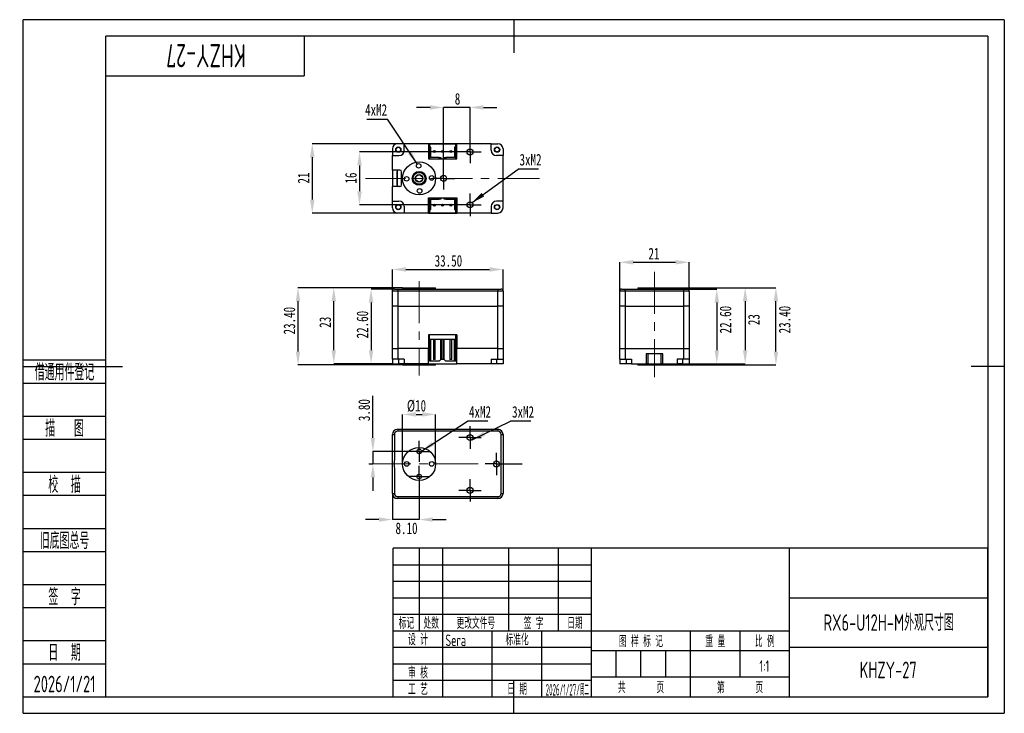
# Model space of a CAD drawing. Header units: millimetres. Extents: x 35 to 334, y 19 to 229.
import ezdxf
from ezdxf.enums import TextEntityAlignment as Align

# ---------------------------------------------------------------- set-up
doc = ezdxf.new("R2010")
doc.units = ezdxf.units.MM
doc.header["$PDSIZE"] = -1
doc.linetypes.add('CENTER2', pattern=[28.575, 19.05, -3.175, 3.175, -3.175])
doc.linetypes.add('CENTERX2', pattern=[20.32, 12.7, -2.54, 2.54, -2.54])
for name, color, linetype in [('1轮廓实线层', 7, 'Continuous'), ('2细线层', 4, 'Continuous'), ('3中心线层', 1, 'CENTER2'), ('6文字层', 3, 'Continuous'), ('图框', 7, 'Continuous'), ('图框层', 7, 'Continuous')]:
    doc.layers.add(name, color=color, linetype=linetype)
doc.layers.add('标注层', color=4, linetype='Continuous', lineweight=25)
doc.styles.add('PC_TEXTSTYLE', font='ISOCP.SHX', dxfattribs={"width": 0.707, "bigfont": 'GBCBIG.SHX'})
doc.styles.add('SLDTEXTSTYLE5', font='TXT', dxfattribs={"width": 0.7})
doc.dimstyles.new('SLDDIMSTYLE0', dxfattribs={"dimtxt": 3.5, "dimasz": 4.08, "dimexe": 0, "dimexo": 0.0625, "dimgap": 0.875, "dimtad": 2, "dimrnd": 1e-09, "dimzin": 4, "dimdsep": 46, "dimtxsty": 'SLDTEXTSTYLE5', "dimsah": 1, "dimcen": 0.09, "dimadec": 0, "dimazin": 1, "dimtfac": 1, "dimtofl": 0, "dimtmove": 0, "dimatfit": 3, "dimfxl": 1, "dimfrac": 2, "dimtolj": 1, "dimtzin": 12, "dimarcsym": 0})
doc.dimstyles.new('SLDDIMSTYLE1', dxfattribs={"dimtxt": 3.5, "dimasz": 4.08, "dimexe": 0, "dimexo": 0.0625, "dimgap": 0.875, "dimtad": 2, "dimrnd": 1e-09, "dimzin": 4, "dimdsep": 46, "dimtxsty": 'SLDTEXTSTYLE5', "dimsah": 1, "dimcen": 0.09, "dimadec": 0, "dimazin": 1, "dimtfac": 1, "dimtmove": 0, "dimatfit": 0, "dimfxl": 1, "dimfrac": 2, "dimtolj": 1, "dimtzin": 12, "dimarcsym": 0})
doc.dimstyles.new('SLDDIMSTYLE2', dxfattribs={"dimtxt": 3.5, "dimasz": 4.08, "dimexe": 0, "dimexo": 0.0625, "dimgap": 0.875, "dimtad": 2, "dimrnd": 1e-09, "dimzin": 12, "dimdsep": 46, "dimtxsty": 'SLDTEXTSTYLE5', "dimsah": 1, "dimcen": 0.09, "dimadec": 0, "dimazin": 3, "dimtfac": 1, "dimtofl": 0, "dimtmove": 0, "dimatfit": 3, "dimfxl": 1, "dimfrac": 2, "dimtolj": 1, "dimtzin": 12, "dimarcsym": 0})
doc.dimstyles.new('SLDDIMSTYLE3', dxfattribs={"dimtxt": 3.5, "dimasz": 4.08, "dimexe": 0, "dimexo": 0.0625, "dimgap": 0.875, "dimtad": 2, "dimrnd": 1e-09, "dimzin": 12, "dimdsep": 46, "dimtxsty": 'SLDTEXTSTYLE5', "dimsah": 1, "dimcen": 0.09, "dimadec": 0, "dimazin": 3, "dimtfac": 1, "dimtmove": 0, "dimatfit": 0, "dimfxl": 1, "dimfrac": 2, "dimtolj": 1, "dimtzin": 12, "dimarcsym": 0})
doc.dimstyles.new('SLDDIMSTYLE4', dxfattribs={"dimtxt": 0.18, "dimasz": 4.08, "dimexe": 0, "dimexo": 0.0625, "dimgap": 0, "dimtad": 0, "dimtih": 1, "dimtoh": 1, "dimdec": 0, "dimrnd": 1e-09, "dimzin": 0, "dimdsep": 46, "dimtxsty": 'Standard', "dimsah": 1, "dimcen": 0.09, "dimadec": 0, "dimazin": 0, "dimtfac": 4.08, "dimtdec": 0, "dimtofl": 0, "dimtmove": 0, "dimatfit": 3, "dimfxl": 1, "dimfrac": 2, "dimtolj": 1, "dimtzin": 0, "dimarcsym": 0})

# ---------------------------------------------------------------- blocks, each defined once
blk = doc.blocks.new('*D27')
at = {"layer": 'Defpoints', "color": 0}
for p in [(181.82, 152.98), (148.32, 146.46), (181.82, 146.46)]:
    blk.add_point(p, dxfattribs=at)
at = {"layer": '标注层', "color": 0, "lineweight": -2}
for p, q in [((148.32, 146.52), (148.32, 152.98)), ((152.4, 152.98), (177.74, 152.98)), ((181.82, 146.52), (181.82, 152.98))]:
    blk.add_line(p, q, dxfattribs=at)
at = {"layer": '标注层', "color": 0}
for points in [[(152.4, 153.66), (152.4, 152.3), (148.32, 152.98)], [(177.74, 152.3), (177.74, 153.66), (181.82, 152.98)]]:
    blk.add_solid(points, dxfattribs=at)
at = {"layer": '标注层', "color": 0, "insert": (165.28, 157.35), "char_height": 3.5, "attachment_point": 2, "style": 'SLDTEXTSTYLE5'}
blk.add_mtext('\\A1;33.50', dxfattribs=at)
blk = doc.blocks.new('*D28')
at = {"layer": 'Defpoints', "color": 0}
for p in [(148.92, 147.06), (141.86, 124.46), (148.32, 124.46)]:
    blk.add_point(p, dxfattribs=at)
at = {"layer": '标注层', "color": 0, "lineweight": -2}
for p, q in [((148.86, 147.06), (141.86, 147.06)), ((141.86, 142.98), (141.86, 128.54)), ((148.26, 124.46), (141.86, 124.46))]:
    blk.add_line(p, q, dxfattribs=at)
at = {"layer": '标注层', "color": 0}
for points in [[(142.54, 142.98), (141.18, 142.98), (141.86, 147.06)], [(141.18, 128.54), (142.54, 128.54), (141.86, 124.46)]]:
    blk.add_solid(points, dxfattribs=at)
at = {"layer": '标注层', "color": 0, "insert": (137.49, 136.28), "char_height": 3.5, "attachment_point": 2, "rotation": 90, "style": 'SLDTEXTSTYLE5'}
blk.add_mtext('\\A1;22.60', dxfattribs=at)
blk = doc.blocks.new('*D29')
at = {"layer": 'Defpoints', "color": 0}
for p in [(151.42, 147.46), (119.74, 124.06), (154.32, 124.06)]:
    blk.add_point(p, dxfattribs=at)
at = {"layer": '标注层', "color": 0, "lineweight": -2}
for p, q in [((151.36, 147.46), (119.74, 147.46)), ((119.74, 143.38), (119.74, 128.14)), ((154.26, 124.06), (119.74, 124.06))]:
    blk.add_line(p, q, dxfattribs=at)
at = {"layer": '标注层', "color": 0}
for points in [[(120.42, 143.38), (119.06, 143.38), (119.74, 147.46)], [(119.06, 128.14), (120.42, 128.14), (119.74, 124.06)]]:
    blk.add_solid(points, dxfattribs=at)
at = {"layer": '标注层', "color": 0, "insert": (115.37, 137.48), "char_height": 3.5, "attachment_point": 2, "rotation": 90, "style": 'SLDTEXTSTYLE5'}
blk.add_mtext('\\A1;23.40', dxfattribs=at)
blk = doc.blocks.new('*D30')
at = {"layer": 'Defpoints', "color": 0}
for p in [(130.58, 147.46), (151.42, 147.46), (148.32, 124.46)]:
    blk.add_point(p, dxfattribs=at)
at = {"layer": '标注层', "color": 0, "lineweight": -2}
for p, q in [((151.36, 147.46), (130.58, 147.46)), ((130.58, 128.54), (130.58, 143.38)), ((148.26, 124.46), (130.58, 124.46))]:
    blk.add_line(p, q, dxfattribs=at)
at = {"layer": '标注层', "color": 0}
for points in [[(131.26, 143.38), (129.9, 143.38), (130.58, 147.46)], [(129.9, 128.54), (131.26, 128.54), (130.58, 124.46)]]:
    blk.add_solid(points, dxfattribs=at)
at = {"layer": '标注层', "color": 0, "insert": (126.21, 137), "char_height": 3.5, "attachment_point": 2, "rotation": 90, "style": 'SLDTEXTSTYLE5'}
blk.add_mtext('\\A1;23', dxfattribs=at)
blk = doc.blocks.new('*D31')
at = {"layer": 'Defpoints', "color": 0}
for p in [(163.82, 202.03), (171.82, 191.96), (163.82, 183.96)]:
    blk.add_point(p, dxfattribs=at)
at = {"layer": '标注层', "color": 0, "lineweight": -2}
for p, q in [((159.74, 202.03), (155.66, 202.03)), ((163.82, 184.02), (163.82, 202.03)), ((171.82, 202.03), (163.82, 202.03)), ((171.82, 192.02), (171.82, 202.03)), ((175.9, 202.03), (179.98, 202.03))]:
    blk.add_line(p, q, dxfattribs=at)
at = {"layer": '标注层', "color": 0}
for points in [[(159.74, 201.35), (159.74, 202.71), (163.82, 202.03)], [(175.9, 202.71), (175.9, 201.35), (171.82, 202.03)]]:
    blk.add_solid(points, dxfattribs=at)
at = {"layer": '标注层', "color": 0, "insert": (168.04, 206.4), "char_height": 3.5, "attachment_point": 2, "style": 'SLDTEXTSTYLE5'}
blk.add_mtext('\\A1;8', dxfattribs=at)
blk = doc.blocks.new('*D32')
at = {"layer": 'Defpoints', "color": 0}
for p in [(168.42, 188.56), (138.37, 172.56), (168.42, 172.56)]:
    blk.add_point(p, dxfattribs=at)
at = {"layer": '标注层', "color": 0, "lineweight": -2}
for p, q in [((168.36, 188.56), (138.37, 188.56)), ((138.37, 184.48), (138.37, 176.64)), ((168.36, 172.56), (138.37, 172.56))]:
    blk.add_line(p, q, dxfattribs=at)
at = {"layer": '标注层', "color": 0}
for points in [[(139.05, 184.48), (137.69, 184.48), (138.37, 188.56)], [(137.69, 176.64), (139.05, 176.64), (138.37, 172.56)]]:
    blk.add_solid(points, dxfattribs=at)
at = {"layer": '标注层', "color": 0, "insert": (134, 180.66), "char_height": 3.5, "attachment_point": 2, "rotation": 90, "style": 'SLDTEXTSTYLE5'}
blk.add_mtext('\\A1;16', dxfattribs=at)
blk = doc.blocks.new('*D33')
at = {"layer": 'Defpoints', "color": 0}
for p in [(149.92, 191.06), (124.06, 170.06), (149.92, 170.06)]:
    blk.add_point(p, dxfattribs=at)
at = {"layer": '标注层', "color": 0, "lineweight": -2}
for p, q in [((149.86, 191.06), (124.06, 191.06)), ((124.06, 186.98), (124.06, 174.14)), ((149.86, 170.06), (124.06, 170.06))]:
    blk.add_line(p, q, dxfattribs=at)
at = {"layer": '标注层', "color": 0}
for points in [[(124.74, 186.98), (123.38, 186.98), (124.06, 191.06)], [(123.38, 174.14), (124.74, 174.14), (124.06, 170.06)]]:
    blk.add_solid(points, dxfattribs=at)
at = {"layer": '标注层', "color": 0, "insert": (119.68, 180.66), "char_height": 3.5, "attachment_point": 2, "rotation": 90, "style": 'SLDTEXTSTYLE5'}
blk.add_mtext('\\A1;21', dxfattribs=at)
blk = doc.blocks.new('SW_NOTE_0')
at = {"layer": '图框', "color": 0}
blk.add_line((6.15, 0), (0, 0), dxfattribs=at)
at = {"layer": '图框', "color": 0, "insert": (0.46, 4.59), "char_height": 3.5, "attachment_point": 1, "style": 'SLDTEXTSTYLE5'}
blk.add_mtext('3xM2', dxfattribs=at)
blk = doc.blocks.new('SW_NOTE_0_1')
at = {"layer": '图框', "color": 0}
blk.add_line((-6.32, 0), (0, 0), dxfattribs=at)
at = {"layer": '图框', "color": 0, "insert": (-6.8, 4.56), "char_height": 3.5, "attachment_point": 1, "style": 'SLDTEXTSTYLE5'}
blk.add_mtext('4xM2', dxfattribs=at)
blk = doc.blocks.new('SW_CENTERMARKSYMBOL_0')
at = {"layer": '图框', "color": 0}
for p, q in [((0, 2.5), (0, 3.4)), ((-2.5, 0), (-3.4, 0)), ((0, 0), (-2.5, 0)), ((0, 0), (0, 2.5)), ((0, 0), (0, -2.5)), ((0, 0), (2.5, 0)), ((2.5, 0), (3.4, 0)), ((0, -2.5), (0, -3.4))]:
    blk.add_line(p, q, dxfattribs=at)
blk = doc.blocks.new('SW_CENTERMARKSYMBOL_1')
at = {"layer": '图框', "color": 0}
for p, q in [((0, 2.5), (0, 3.4)), ((-2.5, 0), (-3.4, 0)), ((0, 0), (-2.5, 0)), ((0, 0), (0, 2.5)), ((0, 0), (0, -2.5)), ((0, 0), (2.5, 0)), ((2.5, 0), (3.4, 0)), ((0, -2.5), (0, -3.4))]:
    blk.add_line(p, q, dxfattribs=at)
blk = doc.blocks.new('SW_CENTERMARKSYMBOL_2')
at = {"layer": '图框', "color": 0}
for p, q in [((0, 2.5), (0, 3.4)), ((-2.5, 0), (-3.4, 0)), ((0, 0), (-2.5, 0)), ((0, 0), (0, 2.5)), ((0, 0), (0, -2.5)), ((0, 0), (2.5, 0)), ((2.5, 0), (3.4, 0)), ((0, -2.5), (0, -3.4))]:
    blk.add_line(p, q, dxfattribs=at)
blk = doc.blocks.new('*D34')
at = {"layer": 'Defpoints', "color": 0}
for p in [(153.22, 97.9), (141.23, 94.1), (142.41, 94.1)]:
    blk.add_point(p, dxfattribs=at)
at = {"layer": '标注层', "color": 0, "lineweight": -2}
for p, q in [((142.41, 101.98), (142.41, 114.75)), ((153.16, 97.9), (142.41, 97.9)), ((142.41, 97.9), (142.41, 94.1)), ((141.29, 94.1), (142.41, 94.1)), ((142.41, 90.02), (142.41, 85.94))]:
    blk.add_line(p, q, dxfattribs=at)
at = {"layer": '标注层', "color": 0}
for points in [[(141.73, 101.98), (143.09, 101.98), (142.41, 97.9)], [(143.09, 90.02), (141.73, 90.02), (142.41, 94.1)]]:
    blk.add_solid(points, dxfattribs=at)
at = {"layer": '标注层', "color": 0, "insert": (138.03, 110.4), "char_height": 3.5, "attachment_point": 2, "rotation": 90, "style": 'SLDTEXTSTYLE5'}
blk.add_mtext('\\A1;3.80', dxfattribs=at)
blk = doc.blocks.new('*D35')
at = {"layer": 'Defpoints', "color": 0}
for p in [(156.42, 87.1), (148.32, 85.2), (148.32, 77.26)]:
    blk.add_point(p, dxfattribs=at)
at = {"layer": '标注层', "color": 0, "lineweight": -2}
for p, q in [((156.42, 87.03), (156.42, 77.26)), ((148.32, 85.13), (148.32, 77.26)), ((144.24, 77.26), (140.16, 77.26)), ((156.42, 77.26), (148.32, 77.26)), ((160.5, 77.26), (164.58, 77.26))]:
    blk.add_line(p, q, dxfattribs=at)
at = {"layer": '标注层', "color": 0}
for points in [[(144.24, 76.58), (144.24, 77.94), (148.32, 77.26)], [(160.5, 77.94), (160.5, 76.58), (156.42, 77.26)]]:
    blk.add_solid(points, dxfattribs=at)
at = {"layer": '标注层', "color": 0, "insert": (152.6, 76.38), "char_height": 3.5, "attachment_point": 2, "style": 'SLDTEXTSTYLE5'}
blk.add_mtext('\\A1;8.10', dxfattribs=at)
blk = doc.blocks.new('*D36')
at = {"layer": 'Defpoints', "color": 0}
for p in [(161.42, 109.1), (151.42, 94.1), (161.42, 94.1)]:
    blk.add_point(p, dxfattribs=at)
at = {"layer": '标注层', "color": 0, "lineweight": -2}
for p, q in [((151.42, 94.16), (151.42, 109.1)), ((155.5, 109.1), (157.34, 109.1)), ((161.42, 94.16), (161.42, 109.1))]:
    blk.add_line(p, q, dxfattribs=at)
at = {"layer": '标注层', "color": 0}
for points in [[(155.5, 109.78), (155.5, 108.42), (151.42, 109.1)], [(157.34, 108.42), (157.34, 109.78), (161.42, 109.1)]]:
    blk.add_solid(points, dxfattribs=at)
at = {"layer": '标注层', "color": 0, "insert": (155.62, 113.48), "char_height": 3.5, "attachment_point": 2, "style": 'SLDTEXTSTYLE5'}
blk.add_mtext('\\A1;%%c10', dxfattribs=at)
blk = doc.blocks.new('SW_NOTE_0_2')
at = {"layer": '图框', "color": 0}
blk.add_line((6.15, 0), (0, 0), dxfattribs=at)
at = {"layer": '图框', "color": 0, "insert": (0.43, 4.58), "char_height": 3.5, "attachment_point": 1, "style": 'SLDTEXTSTYLE5'}
blk.add_mtext('4xM2', dxfattribs=at)
blk = doc.blocks.new('SW_NOTE_0_3')
at = {"layer": '图框', "color": 0}
blk.add_line((6.15, 0), (0, 0), dxfattribs=at)
at = {"layer": '图框', "color": 0, "insert": (0.46, 4.58), "char_height": 3.5, "attachment_point": 1, "style": 'SLDTEXTSTYLE5'}
blk.add_mtext('3xM2', dxfattribs=at)
blk = doc.blocks.new('SW_CENTERMARKSYMBOL_3')
at = {"layer": '图框', "color": 0}
for p, q in [((0, 2.5), (0, 3.2)), ((-2.5, 0), (-3.2, 0)), ((0, 0), (-2.5, 0)), ((0, 0), (0, 2.5)), ((0, 0), (0, -2.5)), ((0, 0), (2.5, 0)), ((2.5, 0), (3.2, 0)), ((0, -2.5), (0, -3.2))]:
    blk.add_line(p, q, dxfattribs=at)
blk = doc.blocks.new('SW_CENTERMARKSYMBOL_4')
at = {"layer": '图框', "color": 0}
for p, q in [((0, 2.5), (0, 3.4)), ((-2.5, 0), (-3.4, 0)), ((0, 0), (-2.5, 0)), ((0, 0), (0, 2.5)), ((0, 0), (0, -2.5)), ((0, 0), (2.5, 0)), ((2.5, 0), (3.4, 0)), ((0, -2.5), (0, -3.4))]:
    blk.add_line(p, q, dxfattribs=at)
blk = doc.blocks.new('SW_CENTERMARKSYMBOL_5')
at = {"layer": '图框', "color": 0}
for p, q in [((0, 2.5), (0, 3.4)), ((-2.5, 0), (-3.4, 0)), ((0, 0), (-2.5, 0)), ((0, 0), (0, 2.5)), ((0, 0), (0, -2.5)), ((0, 0), (2.5, 0)), ((2.5, 0), (7.83, 0)), ((0, -2.5), (0, -3.4))]:
    blk.add_line(p, q, dxfattribs=at)
blk = doc.blocks.new('SW_CENTERMARKSYMBOL_6')
at = {"layer": '图框', "color": 0}
for p, q in [((0, 2.5), (0, 3.4)), ((-2.5, 0), (-3.4, 0)), ((0, 0), (-2.5, 0)), ((0, 0), (0, 2.5)), ((0, 0), (0, -2.5)), ((0, 0), (2.5, 0)), ((2.5, 0), (3.4, 0)), ((0, -2.5), (0, -3.4))]:
    blk.add_line(p, q, dxfattribs=at)
blk = doc.blocks.new('SW_CENTERMARKSYMBOL_7')
at = {"layer": '图框', "color": 0}
for p, q in [((0, 2.5), (0, 3.2)), ((-2.5, 0), (-3.2, 0)), ((0, 0), (-2.5, 0)), ((0, 0), (0, 2.5)), ((0, 0), (0, -2.5)), ((0, 0), (2.5, 0)), ((2.5, 0), (3.2, 0)), ((0, -2.5), (0, -3.2))]:
    blk.add_line(p, q, dxfattribs=at)
blk = doc.blocks.new('*D37')
at = {"layer": 'Defpoints', "color": 0}
for p in [(238.15, 155.16), (217.15, 146.46), (238.15, 146.46)]:
    blk.add_point(p, dxfattribs=at)
at = {"layer": '标注层', "color": 0, "lineweight": -2}
for p, q in [((217.15, 146.52), (217.15, 155.16)), ((221.23, 155.16), (234.07, 155.16)), ((238.15, 146.52), (238.15, 155.16))]:
    blk.add_line(p, q, dxfattribs=at)
at = {"layer": '标注层', "color": 0}
for points in [[(221.23, 155.84), (221.23, 154.48), (217.15, 155.16)], [(234.07, 154.48), (234.07, 155.84), (238.15, 155.16)]]:
    blk.add_solid(points, dxfattribs=at)
at = {"layer": '标注层', "color": 0, "insert": (227.51, 159.53), "char_height": 3.5, "attachment_point": 2, "style": 'SLDTEXTSTYLE5'}
blk.add_mtext('\\A1;21', dxfattribs=at)
blk = doc.blocks.new('*D38')
at = {"layer": 'Defpoints', "color": 0}
for p in [(236.55, 147.06), (238.15, 124.46), (246.53, 124.46)]:
    blk.add_point(p, dxfattribs=at)
at = {"layer": '标注层', "color": 0, "lineweight": -2}
for p, q in [((236.62, 147.06), (246.53, 147.06)), ((246.53, 142.98), (246.53, 128.54)), ((238.22, 124.46), (246.53, 124.46))]:
    blk.add_line(p, q, dxfattribs=at)
at = {"layer": '标注层', "color": 0}
for points in [[(247.21, 142.98), (245.85, 142.98), (246.53, 147.06)], [(245.85, 128.54), (247.21, 128.54), (246.53, 124.46)]]:
    blk.add_solid(points, dxfattribs=at)
at = {"layer": '标注层', "color": 0, "insert": (247.4, 137.79), "char_height": 3.5, "attachment_point": 2, "rotation": 90, "style": 'SLDTEXTSTYLE5'}
blk.add_mtext('\\A1;22.60', dxfattribs=at)
blk = doc.blocks.new('*D39')
at = {"layer": 'Defpoints', "color": 0}
for p in [(232.65, 147.46), (238.15, 124.46), (255.12, 124.46)]:
    blk.add_point(p, dxfattribs=at)
at = {"layer": '标注层', "color": 0, "lineweight": -2}
for p, q in [((232.72, 147.46), (255.12, 147.46)), ((255.12, 143.38), (255.12, 128.54)), ((238.22, 124.46), (255.12, 124.46))]:
    blk.add_line(p, q, dxfattribs=at)
at = {"layer": '标注层', "color": 0}
for points in [[(255.8, 143.38), (254.44, 143.38), (255.12, 147.46)], [(254.44, 128.54), (255.8, 128.54), (255.12, 124.46)]]:
    blk.add_solid(points, dxfattribs=at)
at = {"layer": '标注层', "color": 0, "insert": (255.99, 137.79), "char_height": 3.5, "attachment_point": 2, "rotation": 90, "style": 'SLDTEXTSTYLE5'}
blk.add_mtext('\\A1;23', dxfattribs=at)
blk = doc.blocks.new('*D40')
at = {"layer": 'Defpoints', "color": 0}
for p in [(232.65, 147.46), (264.44, 147.46), (224.56, 124.06)]:
    blk.add_point(p, dxfattribs=at)
at = {"layer": '标注层', "color": 0, "lineweight": -2}
for p, q in [((232.72, 147.46), (264.44, 147.46)), ((264.44, 128.14), (264.44, 143.38)), ((224.62, 124.06), (264.44, 124.06))]:
    blk.add_line(p, q, dxfattribs=at)
at = {"layer": '标注层', "color": 0}
for points in [[(265.12, 143.38), (263.76, 143.38), (264.44, 147.46)], [(263.76, 128.14), (265.12, 128.14), (264.44, 124.06)]]:
    blk.add_solid(points, dxfattribs=at)
at = {"layer": '标注层', "color": 0, "insert": (265.31, 137.79), "char_height": 3.5, "attachment_point": 2, "rotation": 90, "style": 'SLDTEXTSTYLE5'}
blk.add_mtext('\\A1;23.40', dxfattribs=at)
blk = doc.blocks.new('ZwmFrameMain_A4^_^无分区图框^_^landscape')
at = {"layer": '1轮廓实线层'}
for p, q in [((123.5, 205), (123.5, 195)), ((0, 0), (0, 200)), ((267, 200), (0, 200)), ((267, 200), (267, 0)), ((-25, 100), (5, 100)), ((272, 100), (262, 100)), ((123.5, -5), (123.5, 5)), ((0, 0), (267, 0))]:
    blk.add_line(p, q, dxfattribs=at)
at = {"layer": '2细线层'}
for p, q in [((-25, -5), (-25, 205)), ((272, 205), (-25, 205)), ((272, 205), (272, -5)), ((-25, -5), (272, -5))]:
    blk.add_line(p, q, dxfattribs=at)
blk = doc.blocks.new('ZwmFrameMain_标题栏1')
at = {"layer": '1轮廓实线层'}
for p, q in [((-180, 0), (-180, 45)), ((0, 45), (-180, 45)), ((-172, 20), (-172, 45)), ((-165, 20), (-165, 45)), ((-145, 20), (-145, 45)), ((-130, 20), (-130, 45)), ((-120, 0), (-120, 45)), ((0, 0), (0, 45)), ((-60, 30), (0, 30)), ((-180, 20), (-60, 20)), ((-165, 0), (-165, 20)), ((-150, 0), (-150, 20)), ((-135, 0), (-135, 20)), ((-60, 15), (0, 15)), ((-180, 0), (0, 0))]:
    blk.add_line(p, q, dxfattribs=at)
at = {"layer": '1轮廓实线层', "color": 7}
for p, q in [((-60, 0), (-60, 45)), ((-180, 25), (-120, 25))]:
    blk.add_line(p, q, dxfattribs=at)
at = {"layer": '2细线层'}
for p, q in [((-180, 40), (-120, 40)), ((-180, 35), (-120, 35)), ((-180, 30), (-120, 30)), ((-90, 0), (-90, 20)), ((-75, 6), (-75, 20)), ((-180, 15), (-120, 15)), ((-120, 14), (-60, 14)), ((-112.5, 6), (-112.5, 14)), ((-105, 6), (-105, 14)), ((-97.5, 6), (-97.5, 14)), ((-180, 10), (-120, 10)), ((-120, 6), (-60, 6)), ((-180, 5), (-120, 5))]:
    blk.add_line(p, q, dxfattribs=at)
at = {"layer": '6文字层', "style": 'PC_TEXTSTYLE', "width": 0.667}
for s, p in [('标记', (-176, 22.5)), ('处数', (-168.5, 22.5)), (' 更改文件号 ', (-155, 22.5)), (' 签 字 ', (-137.5, 22.5)), (' 日期 ', (-125, 22.5)), (' 设 计 ', (-172.5, 17.51)), (' 标准化 ', (-142.5, 17.51)), (' 图 样 标 记 ', (-105, 17)), (' 重 量 ', (-82.5, 17)), (' 比 例 ', (-67.5, 17)), (' 审 核 ', (-172.5, 7.5)), (' 工 艺 ', (-172.5, 2.5)), (' 日 期 ', (-142.5, 2.5)), ('共       页', (-105, 3)), ('第       页', (-75, 3))]:
    blk.add_text(s, height=3.5, dxfattribs=at).set_placement(p, align=Align.MIDDLE)
at = {"layer": '6文字层', "style": 'PC_TEXTSTYLE', "flags": 8}
for tag, height, width, p, p2 in [('企业名称', 5, 3.445461, (-54.29, 34.82), (-5.27, 34.82)), ('产品名称或材料标记', 7, 1.034456, (-113.46, 28.64), (-66.42, 28.64)), ('图样名称', 5, 3.480264, (-54.79, 19.98), (-5.27, 19.98)), ('标准化', 3.5, 1.756036, (-133.83, 15.37), (-120.75, 15.37)), ('审核', 3.5, 2.723972, (-163.99, 5.37), (-150.63, 5.37)), ('重量', 3.5, 2.448074, (-88.46, 7.54), (-76.55, 7.54)), ('比例', 3.5, 2.367734, (-73.35, 7.54), (-61.93, 7.54)), ('图样代号', 5, 3.489916, (-54.79, 5.63), (-5.52, 5.63)), ('工艺', 3.5, 2.851598, (-164.21, 0.37), (-150.89, 0.37)), ('日期', 3.5, 2.733185, (-133.83, 0.37), (-120.75, 0.37)), ('共几页', 3.5, 0.953151, (-108.58, 1.48), (-101.56, 1.48))]:
    blk.add_attdef(tag, text='', height=height, dxfattribs=dict(at, width=width)).set_placement(p, p2, align=Align.FIT)
at = {"layer": '6文字层', "style": 'PC_TEXTSTYLE', "width": 9.901758, "flags": 8}
blk.add_attdef('设计', text='', height=3.5, rotation=359.5768, dxfattribs=at).set_placement((-164.23, 15.37), (-150.37, 15.27), align=Align.FIT)
at = {"layer": '6文字层', "color": 3, "style": 'PC_TEXTSTYLE', "width": 0.96618, "flags": 8}
blk.add_attdef('第几页', text='', height=3.5, dxfattribs=at).set_placement((-78.29, 1.5), (-71.16, 1.5), align=Align.FIT)
at = {"layer": '6文字层', "color": 0, "style": 'PC_TEXTSTYLE', "width": 0.715273, "flags": 8}
blk.add_attdef('图纸张数', text='', height=3.5, dxfattribs=at).set_placement((-2.66, -3.87), (4.46, -3.87), align=Align.FIT)
blk = doc.blocks.new('ZwmFrameMain_图样代号')
at = {"layer": '2细线层', "linetype": 'Continuous'}
for p in [(60, 0), (0, -12)]:
    blk.add_line(p, (60, -12), dxfattribs=at)
at = {"layer": '6文字层', "style": 'PC_TEXTSTYLE', "width": 2.827942}
blk.add_attdef('图样代号', text='', height=7, rotation=180, dxfattribs=at).set_placement((58.24, -2.4), (2.35, -2.4), align=Align.FIT)
blk = doc.blocks.new('ZwmFrameMain_附加栏')
at = {"layer": '2细线层'}
for p, q in [((-25, 102), (0, 102)), ((-25, 95), (0, 95)), ((-25, 85), (0, 85)), ((-25, 78), (0, 78)), ((-25, 68), (0, 68)), ((-25, 61), (0, 61)), ((-25, 51), (0, 51)), ((-25, 44), (0, 44)), ((-25, 34), (0, 34)), ((-25, 27), (0, 27)), ((-25, 17), (0, 17)), ((-25, 10), (0, 10)), ((-25, 0), (0, 0))]:
    blk.add_line(p, q, dxfattribs=at)
at = {"layer": '6文字层', "color": 3, "style": 'PC_TEXTSTYLE'}
for s, width, p in [('借通用件登记', 0.667, (-12.5, 98.5)), ('描   图', 0.6667, (-12.5, 81.5)), ('校  描', 0.667, (-12.5, 64.5)), ('旧底图总号', 0.667, (-12.5, 47.5)), ('签  字', 0.667, (-12.5, 30.5)), ('日  期', 0.667, (-12.49, 13.6))]:
    blk.add_text(s, height=5, dxfattribs=dict(at, width=width)).set_placement(p, align=Align.MIDDLE)
at = {"layer": '6文字层', "style": 'PC_TEXTSTYLE'}
for tag, width, p, p2 in [('借通用件登记', 0.671328, (-23.44, 86.36), (-1.25, 86.36)), ('描图', 2.120922, (-23.44, 69.36), (-1.25, 69.36)), ('校图', 2.149976, (-23.75, 52.06), (-1.25, 52.06)), ('旧底图总号', 0.761452, (-22.84, 35.67), (-1.86, 35.67)), ('签字', 2.026939, (-23.14, 18.37), (-1.56, 18.37)), ('日期', 1.89999, (-22.84, 1.37), (-2.17, 1.37))]:
    blk.add_attdef(tag, text='', height=5, dxfattribs=dict(at, width=width)).set_placement(p, p2, align=Align.FIT)

msp = doc.modelspace()

# ---------------------------------------------------------------- linework, layer by layer
at = {"color": 7, "linetype": 'Continuous', "lineweight": 25}
for p, q in [((151.918, 191.061), (149.918, 191.061)), ((151.918, 189.061), (151.918, 191.061)), ((159.218, 191.061), (151.918, 191.061)), ((159.218, 191.061), (159.218, 186.461)), ((167.818, 191.061), (159.218, 191.061)), ((167.518, 190.961), (159.518, 190.961)), ((159.518, 190.961), (159.518, 189.961)), ((167.518, 189.961), (167.518, 190.961)), ((167.818, 186.461), (167.818, 191.061)), ((178.218, 191.061), (167.818, 191.061)), ((178.218, 189.061), (178.218, 191.061)), ((178.218, 191.061), (180.218, 191.061)), ((148.318, 189.461), (148.318, 187.461)), ((159.218, 189.761), (159.281, 189.761)), ((159.218, 189.561), (159.518, 189.561)), ((159.518, 189.961), (159.518, 186.461)), ((159.918, 189.961), (159.518, 189.961)), ((159.918, 186.861), (159.918, 189.961)), ((167.118, 189.961), (167.118, 186.861)), ((167.518, 189.961), (167.118, 189.961)), ((167.518, 186.461), (167.518, 189.961)), ((167.518, 189.561), (167.818, 189.561)), ((181.818, 189.461), (181.818, 187.461)), ((148.318, 183.061), (148.318, 187.461)), ((148.318, 187.461), (150.318, 187.461)), ((159.218, 186.461), (167.818, 186.461)), ((162.518, 186.861), (159.918, 186.861)), ((162.518, 186.461), (162.518, 186.861)), ((162.518, 186.861), (163.018, 186.861)), ((163.018, 186.861), (163.018, 186.461)), ((164.018, 186.461), (164.018, 186.861)), ((164.018, 186.861), (164.518, 186.861)), ((164.518, 186.861), (164.518, 186.461)), ((167.118, 186.861), (164.518, 186.861)), ((181.818, 187.461), (179.818, 187.461)), ((181.818, 173.661), (181.818, 187.461)), ((150.618, 183.061), (148.318, 183.061)), ((148.318, 183.061), (148.318, 178.061)), ((149.618, 182.561), (149.618, 178.561)), ((149.718, 182.861), (149.718, 178.261)), ((151.118, 178.561), (151.118, 182.561)), ((155.364, 180.089), (155.482, 181.237)), ((156.3, 179.412), (155.364, 180.089)), ((155.482, 181.237), (156.536, 181.709)), ((157.354, 179.884), (156.3, 179.412)), ((156.536, 181.709), (157.472, 181.033)), ((157.472, 181.033), (157.354, 179.884)), ((148.318, 173.661), (148.318, 178.061)), ((150.618, 178.061), (148.318, 178.061)), ((148.318, 173.661), (150.318, 173.661)), ((148.318, 171.661), (148.318, 173.661)), ((159.218, 174.661), (167.818, 174.661)), ((159.218, 170.061), (159.218, 174.661)), ((159.518, 174.661), (159.518, 171.161)), ((159.918, 174.261), (162.518, 174.261)), ((159.918, 171.161), (159.918, 174.261)), ((162.518, 174.261), (162.518, 174.661)), ((163.018, 174.261), (162.518, 174.261)), ((163.018, 174.661), (163.018, 174.261)), ((164.018, 174.261), (164.018, 174.661)), ((164.518, 174.261), (164.018, 174.261)), ((164.518, 174.661), (164.518, 174.261)), ((164.518, 174.261), (167.118, 174.261)), ((167.118, 174.261), (167.118, 171.161)), ((167.518, 171.161), (167.518, 174.661)), ((167.818, 174.661), (167.818, 170.061)), ((181.818, 173.661), (179.818, 173.661)), ((181.818, 171.661), (181.818, 173.661)), ((151.918, 170.061), (149.918, 170.061)), ((151.918, 172.061), (151.918, 170.061)), ((159.218, 170.061), (151.918, 170.061)), ((159.218, 171.561), (159.518, 171.561)), ((159.281, 171.361), (159.218, 171.361)), ((159.218, 170.061), (167.818, 170.061)), ((159.518, 171.161), (159.918, 171.161)), ((159.518, 171.161), (159.518, 170.161)), ((159.518, 170.161), (167.518, 170.161)), ((167.118, 171.161), (167.518, 171.161)), ((167.518, 171.561), (167.818, 171.561)), ((167.518, 170.161), (167.518, 171.161)), ((178.218, 170.061), (167.818, 170.061)), ((178.218, 172.061), (178.218, 170.061)), ((178.218, 170.061), (180.218, 170.061)), ((149.918, 146.457), (148.318, 146.457)), ((148.318, 141.857), (148.318, 146.457)), ((148.918, 147.057), (149.918, 147.057)), ((149.918, 147.057), (180.218, 147.057)), ((149.918, 147.057), (149.918, 146.457)), ((180.218, 146.457), (149.918, 146.457)), ((149.918, 146.457), (149.918, 141.857)), ((151.418, 147.457), (151.418, 147.057)), ((151.418, 147.457), (161.418, 147.457)), ((161.418, 147.057), (161.418, 147.457)), ((180.218, 147.057), (180.218, 146.457)), ((180.218, 147.057), (181.218, 147.057)), ((180.218, 141.857), (180.218, 146.457)), ((181.818, 146.457), (180.218, 146.457)), ((181.818, 146.457), (181.818, 141.857)), ((218.753, 146.457), (217.153, 146.457)), ((217.153, 141.857), (217.153, 146.457)), ((217.753, 147.057), (218.753, 147.057)), ((218.753, 146.457), (218.753, 147.057)), ((218.753, 147.057), (226.424, 147.057)), ((218.753, 146.457), (218.753, 141.857)), ((236.553, 146.457), (218.753, 146.457)), ((222.653, 147.457), (222.653, 147.057)), ((222.653, 147.457), (227.653, 147.457)), ((227.653, 147.457), (232.653, 147.457)), ((228.882, 147.057), (236.553, 147.057)), ((232.653, 147.057), (232.653, 147.457)), ((236.553, 146.457), (236.553, 147.057)), ((236.553, 147.057), (237.553, 147.057)), ((236.553, 141.857), (236.553, 146.457)), ((238.153, 146.457), (236.553, 146.457)), ((238.153, 146.457), (238.153, 141.857)), ((149.918, 141.857), (148.318, 141.857)), ((148.318, 129.057), (148.318, 141.857)), ((149.918, 141.857), (180.218, 141.857)), ((149.918, 141.857), (149.918, 129.057)), ((181.818, 141.857), (180.218, 141.857)), ((180.218, 129.057), (180.218, 141.857)), ((181.818, 141.857), (181.818, 129.057)), ((218.753, 141.857), (217.153, 141.857)), ((217.153, 129.057), (217.153, 141.857)), ((218.753, 141.857), (236.553, 141.857)), ((218.753, 141.857), (218.753, 129.057)), ((238.153, 141.857), (236.553, 141.857)), ((236.553, 129.057), (236.553, 141.857)), ((238.153, 141.857), (238.153, 129.057)), ((159.218, 133.157), (159.218, 129.057)), ((167.818, 133.157), (159.218, 133.157)), ((159.518, 131.757), (159.518, 133.157)), ((167.518, 131.757), (159.518, 131.757)), ((159.518, 125.257), (159.518, 131.757)), ((159.918, 125.257), (159.918, 131.757)), ((160.718, 131.757), (160.718, 125.757)), ((161.318, 125.757), (161.318, 131.757)), ((163.018, 125.757), (163.018, 131.757)), ((163.218, 131.757), (163.218, 125.757)), ((163.818, 125.757), (163.818, 131.757)), ((164.018, 125.757), (164.018, 131.757)), ((165.718, 131.757), (165.718, 125.757)), ((166.318, 125.757), (166.318, 131.757)), ((167.118, 125.257), (167.118, 131.757)), ((167.518, 131.757), (167.518, 133.157)), ((167.518, 125.257), (167.518, 131.757)), ((167.518, 131.157), (167.818, 131.157)), ((167.818, 133.157), (167.818, 129.057)), ((148.318, 125.807), (148.318, 129.057)), ((148.318, 129.057), (149.918, 129.057)), ((149.918, 129.057), (149.918, 125.807)), ((159.218, 129.057), (149.918, 129.057)), ((159.518, 129.857), (159.218, 129.857)), ((159.218, 124.457), (159.218, 129.057)), ((163.218, 129.857), (163.018, 129.857)), ((164.018, 129.857), (163.818, 129.857)), ((167.818, 129.857), (167.518, 129.857)), ((167.818, 124.457), (167.818, 129.057)), ((180.218, 129.057), (167.818, 129.057)), ((180.218, 125.807), (180.218, 129.057)), ((180.218, 129.057), (181.818, 129.057)), ((181.818, 129.057), (181.818, 125.807)), ((217.153, 125.807), (217.153, 129.057)), ((217.153, 129.057), (218.753, 129.057)), ((218.753, 129.057), (218.753, 125.807)), ((218.753, 129.057), (236.553, 129.057)), ((236.553, 125.807), (236.553, 129.057)), ((236.553, 129.057), (238.153, 129.057)), ((238.153, 129.057), (238.153, 125.807)), ((149.918, 125.807), (148.318, 125.807)), ((148.318, 125.807), (148.318, 124.457)), ((151.918, 125.807), (149.918, 125.807)), ((150.318, 124.457), (150.318, 125.807)), ((151.918, 125.807), (151.918, 124.457)), ((159.918, 125.257), (159.518, 125.257)), ((162.518, 125.257), (159.918, 125.257)), ((161.318, 125.757), (160.718, 125.757)), ((162.518, 125.257), (163.018, 125.757)), ((163.518, 125.757), (163.218, 125.757)), ((163.818, 125.757), (163.518, 125.757)), ((164.018, 125.757), (164.518, 125.257)), ((167.118, 125.257), (164.518, 125.257)), ((166.018, 125.757), (165.718, 125.757)), ((166.318, 125.757), (166.018, 125.757)), ((167.518, 125.257), (167.118, 125.257)), ((178.218, 125.807), (180.218, 125.807)), ((178.218, 125.807), (178.218, 124.457)), ((179.818, 125.807), (179.818, 124.457)), ((180.218, 125.807), (181.818, 125.807)), ((181.818, 125.807), (181.818, 124.457)), ((217.153, 125.807), (218.753, 125.807)), ((217.153, 125.807), (217.153, 124.457)), ((218.753, 125.807), (220.753, 125.807)), ((219.153, 124.457), (219.153, 125.807)), ((220.753, 125.807), (220.753, 124.457)), ((230.153, 127.457), (225.153, 127.457)), ((225.153, 127.457), (225.153, 124.457)), ((230.153, 124.457), (230.153, 127.457)), ((236.553, 125.807), (234.553, 125.807)), ((234.553, 125.807), (234.553, 124.457)), ((236.153, 125.807), (236.153, 124.457)), ((238.153, 125.807), (236.553, 125.807)), ((238.153, 125.807), (238.153, 124.457)), ((148.318, 124.457), (150.318, 124.457)), ((151.918, 124.457), (150.318, 124.457)), ((151.418, 124.457), (151.418, 124.057)), ((161.418, 124.057), (151.418, 124.057)), ((159.218, 124.457), (151.918, 124.457)), ((159.218, 124.457), (167.818, 124.457)), ((161.418, 124.057), (161.418, 124.457)), ((178.218, 124.457), (167.818, 124.457)), ((179.818, 124.457), (178.218, 124.457)), ((181.818, 124.457), (179.818, 124.457)), ((219.153, 124.457), (217.153, 124.457)), ((220.753, 124.457), (219.153, 124.457)), ((220.753, 124.457), (225.153, 124.457)), ((222.653, 124.457), (222.653, 124.057)), ((232.653, 124.057), (222.653, 124.057)), ((225.653, 124.457), (225.153, 124.457)), ((225.653, 124.457), (229.653, 124.457)), ((230.153, 124.457), (229.653, 124.457)), ((230.153, 124.457), (234.553, 124.457)), ((232.653, 124.057), (232.653, 124.457)), ((236.153, 124.457), (234.553, 124.457)), ((236.153, 124.457), (238.153, 124.457)), ((149.918, 104.595), (180.218, 104.595)), ((149.918, 104.595), (149.918, 103.995)), ((180.218, 104.595), (180.218, 103.995)), ((148.318, 85.195), (148.318, 102.995)), ((148.318, 102.995), (148.918, 102.995)), ((148.918, 102.995), (148.918, 95.324)), ((180.218, 103.995), (149.918, 103.995)), ((181.218, 85.195), (181.218, 102.995)), ((181.218, 102.995), (181.818, 102.995)), ((181.818, 102.995), (181.818, 85.195)), ((148.918, 92.866), (148.918, 85.195)), ((148.318, 85.195), (148.918, 85.195)), ((149.918, 84.195), (180.218, 84.195)), ((149.918, 84.195), (149.918, 83.595)), ((180.218, 83.595), (149.918, 83.595)), ((180.218, 84.195), (180.218, 83.595)), ((181.218, 85.195), (181.818, 85.195))]:
    msp.add_line(p, q, dxfattribs=at)
at = {"color": 8, "linetype": 'Continuous', "lineweight": 25}
for p, q in [((225.653, 127.457), (225.653, 124.457)), ((229.653, 124.457), (229.653, 127.457))]:
    msp.add_line(p, q, dxfattribs=at)
at = {"color": 7, "linetype": 'Continuous', "lineweight": 25}
for centre, radius in [((150.118, 189.261), 0.8), ((150.118, 189.261), 0.7), ((161.018, 188.711), 0.3), ((163.518, 188.711), 0.3), ((166.018, 188.711), 0.3), ((171.818, 188.561), 0.9), ((180.018, 189.261), 0.8), ((180.018, 189.261), 0.7), ((156.418, 180.561), 5), ((156.269, 184.358), 0.7), ((156.418, 180.561), 2.1), ((156.418, 180.561), 2), ((156.418, 180.561), 1.8), ((152.621, 180.412), 0.7), ((156.418, 180.561), 1.155), ((160.215, 180.71), 0.7), ((163.818, 180.561), 0.9), ((156.567, 176.764), 0.7), ((171.818, 172.561), 0.9), ((150.118, 171.861), 0.8), ((150.118, 171.861), 0.7), ((161.018, 172.411), 0.3), ((163.518, 172.411), 0.3), ((166.018, 172.411), 0.3), ((180.018, 171.861), 0.8), ((180.018, 171.861), 0.7), ((171.818, 102.095), 0.9), ((156.418, 94.095), 5), ((156.418, 97.895), 0.7), ((152.618, 94.095), 0.7), ((160.218, 94.095), 0.7), ((179.818, 94.095), 0.9), ((156.418, 90.295), 0.7), ((171.818, 86.095), 0.9)]:
    msp.add_circle(centre, radius, dxfattribs=at)
for centre, radius, start, end in [((149.918, 189.461), 1.6, 90, 180), ((180.218, 189.461), 1.6, 0, 90), ((150.318, 189.061), 1.6, 270, 0), ((160.218, 189.411), 1, 134.427, 159.51268), ((166.881, 189.411), 1, 20.48732, 50.45012), ((179.818, 189.061), 1.6, 180, 270), ((150.118, 182.561), 0.5, 90, 180), ((150.618, 182.561), 0.5, 360, 90), ((150.118, 178.561), 0.5, 180, 270), ((150.618, 178.561), 0.5, 270, 0), ((150.318, 172.061), 1.6, 0, 90), ((179.818, 172.061), 1.6, 90, 180), ((149.918, 171.661), 1.6, 180, 270), ((160.218, 171.711), 1, 200.48732, 225.573), ((166.881, 171.711), 1, 309.54988, 339.51268), ((180.218, 171.661), 1.6, 270, 0), ((148.918, 146.457), 0.6, 90, 180), ((181.218, 146.457), 0.6, 360, 90), ((217.753, 146.457), 0.6, 90, 180), ((237.553, 146.457), 0.6, 0, 90), ((149.918, 102.995), 1.6, 90, 180), ((180.218, 102.995), 1.6, 0, 90), ((149.918, 102.995), 1, 90, 180), ((180.218, 102.995), 1, 0, 90), ((149.918, 85.195), 1.6, 180, 270), ((149.918, 85.195), 1, 180, 270), ((180.218, 85.195), 1, 270, 0), ((180.218, 85.195), 1.6, 270, 0)]:
    msp.add_arc(centre, radius, start, end, dxfattribs=at)
for points in [[(226.424, 147.057), (226.697, 147.057), (227.24, 147.057), (228.066, 147.057), (228.609, 147.057), (228.882, 147.057)], [(148.918, 95.324), (148.882, 95.051), (148.811, 94.508), (148.811, 93.682), (148.882, 93.139), (148.918, 92.866)]]:
    msp.add_open_spline(points, degree=3, knots=[0, 0, 0, 0, 0.3339916, 0.6660084, 1, 1, 1, 1], dxfattribs=at)
at = {"layer": '3中心线层', "linetype": 'CENTERX2', "lineweight": 18}
for p, q in [((192.894, 180.561), (140.208, 180.561)), ((227.653, 152.224), (227.653, 120.325)), ((156.418, 149.457), (156.418, 120.918)), ((141.231, 94.095), (182.218, 94.095))]:
    msp.add_line(p, q, dxfattribs=at)

# ---------------------------------------------------------------- block references
at = {"layer": '3中心线层'}
for name, p in [('SW_CENTERMARKSYMBOL_1', (171.818, 188.561)), ('SW_CENTERMARKSYMBOL_0', (163.818, 180.561)), ('SW_CENTERMARKSYMBOL_2', (171.818, 172.561)), ('SW_CENTERMARKSYMBOL_4', (171.818, 102.095)), ('SW_CENTERMARKSYMBOL_3', (156.418, 97.895)), ('SW_CENTERMARKSYMBOL_5', (179.818, 94.095)), ('SW_CENTERMARKSYMBOL_7', (156.418, 90.295)), ('SW_CENTERMARKSYMBOL_6', (171.818, 86.095))]:
    msp.add_blockref(name, p, dxfattribs=at)
at = {"layer": '图框层'}
msp.add_blockref('ZwmFrameMain_A4^_^无分区图框^_^landscape', (61.567, 23.603), dxfattribs=at)
ref = msp.add_blockref('ZwmFrameMain_图样代号', (61.567, 223.603), dxfattribs=at)
ref.add_attrib('图样代号', 'KHZY-27', dxfattribs={"layer": '6文字层', "height": 7, "rotation": 180, "style": 'PC_TEXTSTYLE', "width": 0.707}).set_placement((91.86, 221.2), align=Align.CENTER)
ref = msp.add_blockref('ZwmFrameMain_附加栏', (61.567, 23.603), dxfattribs=at)
ref.add_attrib('日期', '2026/1/21', dxfattribs={"layer": '6文字层', "height": 5, "style": 'PC_TEXTSTYLE', "width": 0.707}).set_placement((49.066, 24.977), align=Align.CENTER)
ref = msp.add_blockref('ZwmFrameMain_标题栏1', (328.567, 23.603), dxfattribs=at)
ref.add_attrib('设计', 'Sera', (164.338, 38.975), dxfattribs={"layer": '6文字层', "height": 3.5, "rotation": 359.57685, "style": 'PC_TEXTSTYLE', "width": 0.707})
ref.add_attrib('日期', '2026/1/27/周二', dxfattribs={"layer": '6文字层', "height": 3.5, "style": 'PC_TEXTSTYLE', "width": 0.456431}).set_placement((194.732, 23.975), (207.815, 23.975), align=Align.FIT)
ref.add_attrib('图样名称', 'RX6-U12H-M外观尺寸图', dxfattribs={"layer": '6文字层', "height": 5, "style": 'PC_TEXTSTYLE', "width": 0.707}).set_placement((298.54, 43.581), align=Align.CENTER)
ref.add_attrib('图样代号', 'KHZY-27', dxfattribs={"layer": '6文字层', "height": 5, "style": 'PC_TEXTSTYLE', "width": 0.707}).set_placement((298.417, 29.234), align=Align.CENTER)
ref.add_attrib('比例', '1:1', dxfattribs={"layer": '6文字层', "height": 3.5, "style": 'PC_TEXTSTYLE', "width": 0.707}).set_placement((260.926, 31.146), align=Align.CENTER)
at = {"layer": '标注层'}
for name, p in [('SW_NOTE_0_1', (146.859, 198.475)), ('SW_NOTE_0', (186.351, 183.375)), ('SW_NOTE_0_2', (171.082, 107.032)), ('SW_NOTE_0_3', (184.085, 107.032))]:
    msp.add_blockref(name, p, dxfattribs=at)

# ---------------------------------------------------------------- dimensions: what is measured, and where the dimension line sits
for base, p1, p2, dimstyle, picture, middle in [((163.818, 202.026), (171.818, 191.961), (163.818, 183.961), 'SLDDIMSTYLE3', '*D31', (168.039, 202.026)), ((238.153, 155.158), (217.153, 146.457), (238.153, 146.457), 'SLDDIMSTYLE2', '*D37', (227.51, 155.158)), ((181.818, 152.98), (148.318, 146.457), (181.818, 146.457), 'SLDDIMSTYLE0', '*D27', (165.276, 152.98)), ((148.318, 77.255), (156.418, 87.095), (148.318, 85.195), 'SLDDIMSTYLE1', '*D35', (152.603, 77.255))]:
    dim = msp.add_linear_dim(base=base, p1=p1, p2=p2, dimstyle=dimstyle, dxfattribs=at)
    dim.commit()
    dim.dimension.update_dxf_attribs({"geometry": picture, "text_midpoint": middle, "dimtype": 160})
for base, p1, p2, dimstyle, picture, middle in [((124.058, 170.061), (149.918, 191.061), (149.918, 170.061), 'SLDDIMSTYLE2', '*D33', (124.058, 180.665)), ((138.373, 172.561), (168.418, 188.561), (168.418, 172.561), 'SLDDIMSTYLE3', '*D32', (138.373, 180.665)), ((119.742, 124.057), (151.418, 147.457), (154.318, 124.057), 'SLDDIMSTYLE1', '*D29', (119.742, 137.483)), ((130.583, 147.457), (148.318, 124.457), (151.418, 147.457), 'SLDDIMSTYLE2', '*D30', (130.583, 137.001)), ((141.863, 124.457), (148.918, 147.057), (148.318, 124.457), 'SLDDIMSTYLE1', '*D28', (141.863, 136.282)), ((264.436, 147.457), (224.556, 124.057), (232.653, 147.457), 'SLDDIMSTYLE1', '*D40', (264.436, 137.787)), ((255.118, 124.457), (232.653, 147.457), (238.153, 124.457), 'SLDDIMSTYLE2', '*D39', (255.118, 137.787)), ((246.525, 124.457), (236.553, 147.057), (238.153, 124.457), 'SLDDIMSTYLE1', '*D38', (246.525, 137.787)), ((142.406, 94.095), (153.218, 97.895), (141.231, 94.095), 'SLDDIMSTYLE1', '*D34', (142.406, 110.401))]:
    dim = msp.add_linear_dim(base=base, p1=p1, p2=p2, angle=90, dimstyle=dimstyle, dxfattribs=at)
    dim.commit()
    dim.dimension.update_dxf_attribs({"geometry": picture, "text_midpoint": middle, "dimtype": 160})
dim = msp.add_linear_dim(base=(161.418, 109.101), p1=(151.418, 94.095), p2=(161.418, 94.095), text='%%c<>', dimstyle='SLDDIMSTYLE3', dxfattribs=at)
dim.commit()
dim.dimension.update_dxf_attribs({"geometry": '*D36', "text_midpoint": (155.616, 109.101), "dimtype": 160})

# ---------------------------------------------------------------- leaders
at = {"layer": '图框'}
for points in [[(172.429, 173.222), (186.351, 183.375)], [(157.114, 97.968), (171.082, 107.032)], [(172.427, 101.432), (184.085, 107.032)]]:
    msp.add_leader(points, dimstyle='SLDDIMSTYLE4', dxfattribs=at)
at = {"layer": '标注层'}
msp.add_leader([(155.863, 184.928), (146.859, 198.475)], dimstyle='SLDDIMSTYLE4', dxfattribs=at)

doc.saveas('drawing.dxf')
